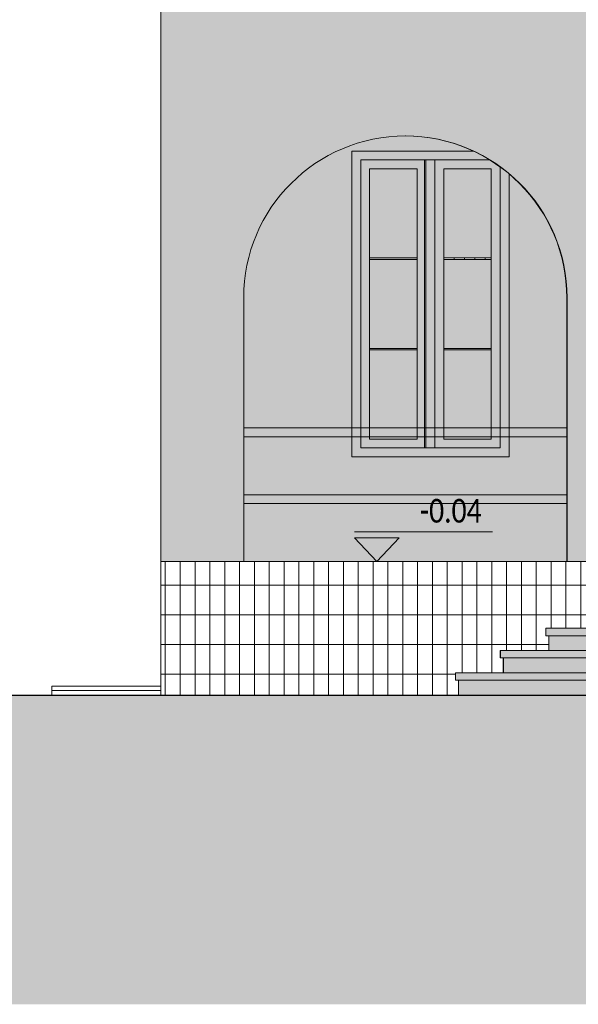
# Model space of a CAD drawing. Header units: centimetres. Extents: x 72434 to 107032, y 4980 to 7950.
# Tile 2 of 256: x 73192 to 73569, y 5764 to 6428. Entities that reach past the tile are written whole.
import ezdxf

# ---------------------------------------------------------------- set-up
doc = ezdxf.new("R2010")
doc.units = ezdxf.units.CM
for name, color, linetype, lineweight in [('A-FLOR', 7, 'Continuous', 9), ('A-FLOR-PATT', 7, 'Continuous', 9), ('A-GLAZ', 7, 'Continuous', 9), ('A-WALL', 7, 'Continuous', 9), ('C-TOPO', 7, 'Continuous', 9), ('G-ANNO-DIMS', 7, 'Continuous', 9), ('Papa', 251, 'Continuous', 9), ('Tynk Szary', 253, 'Continuous', 9)]:
    doc.layers.add(name, color=color, linetype=linetype, lineweight=lineweight)
for name, color, linetype, lineweight, true_color in [('Stolarka okienna', 7, 'Continuous', 9, 0x513514), ('Szyby', 7, 'Continuous', 9, 0xcce4df), ('Tynk Zółty', 7, 'Continuous', 9, 0xfada9d)]:
    doc.layers.add(name, color=color, linetype=linetype, lineweight=lineweight, true_color=true_color)
doc.styles.add('Calibri', font='calibri.ttf', dxfattribs={"width": 0.8, "height": 16})

# ---------------------------------------------------------------- blocks, each defined once
blk = doc.blocks.new('BT_okno_podwójne - 106x206-2640742-Elewacja EN')
at = {"layer": 'A-GLAZ'}
for p, q in [((58.87755105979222, 272.4999999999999), (58.87755105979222, 66.5)), ((64.87753275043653, 266.4999999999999), (151.7086905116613, 266.4999999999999)), ((64.87753275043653, 72.49999999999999), (64.87753275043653, 266.4999999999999)), ((64.88494409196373, 72.5), (64.88494409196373, 266.4999999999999)), ((107.8848128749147, 266.4999999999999), (107.8848128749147, 72.49999999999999)), ((107.8971651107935, 266.4999999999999), (107.8971651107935, 72.49999999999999)), ((108.8773984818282, 266.5), (108.8773984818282, 72.49999999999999)), ((114.8773801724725, 266.5), (108.8773984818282, 266.5)), ((114.8773801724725, 72.49999999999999), (114.8773801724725, 266.5)), ((114.8847915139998, 72.49999999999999), (114.8847915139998, 266.4999999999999)), ((70.8849257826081, 260.4999999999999), (102.8848281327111, 260.4999999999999)), ((70.8849257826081, 260.4999999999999), (70.8849257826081, 78.5)), ((102.8848281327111, 78.5), (102.8848281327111, 260.4999999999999)), ((120.8847732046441, 260.4999999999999), (152.8846755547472, 260.4999999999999)), ((120.8847732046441, 260.4999999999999), (120.8847732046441, 78.5)), ((152.8846755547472, 78.5), (152.8846755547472, 260.4999999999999)), ((158.8772459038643, 261.8446553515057), (158.8772459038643, 72.49999999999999)), ((70.8849257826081, 78.5), (102.8848281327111, 78.5)), ((120.8847732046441, 78.5), (152.8846755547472, 78.5)), ((158.8772459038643, 72.49999999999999), (64.87753275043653, 72.49999999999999)), ((114.8773801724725, 72.5), (108.8773984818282, 72.5))]:
    blk.add_line(p, q, dxfattribs=at)
blk = doc.blocks.new('Rzędne punktów - BT_trójkąt wykończone-419900-Elewacja EN')
at = {"layer": 'G-ANNO-DIMS', "color": 253, "true_color": 0xaaaaaa}
for p, q in [((60.80342618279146, 16.00000000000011), (153.8034261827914, 16.00000000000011)), ((60.80342618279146, 12.00000000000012), (90.80342618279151, 12.00000000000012)), ((75.80342618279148, -3.999999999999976), (60.80342618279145, 12.00000000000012)), ((75.80342618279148, -3.999999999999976), (90.80342618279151, 12.00000000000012))]:
    blk.add_line(p, q, dxfattribs=at)

msp = doc.modelspace()

# ---------------------------------------------------------------- hatches: boundary and pattern name
at = {"layer": 'A-FLOR-PATT', "true_color": 0x787878}
h = msp.add_hatch(dxfattribs=at)
h.set_pattern_fill('FP_1', color=8, style=0, pattern_type=2)
h.set_pattern_definition([(0, (76000.4363087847, 6066.568284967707), (0, 20), []), (90, (76000.4363087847, 6066.568284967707), (-10, 6.123233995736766e-16), [])])
h.paths.add_polyline_path([(73287.30491666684, 5972.568284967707), (73487.9846265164, 5972.568284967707), (73487.9846265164, 5982.568284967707), (73485.9629454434, 5982.568284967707), (73485.9629454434, 5987.568284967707), (73518.17684318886, 5987.568284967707), (73518.17684318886, 5997.568284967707), (73516.17684944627, 5997.568284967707), (73516.2781865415, 6002.568284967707), (73548.81701658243, 6002.568284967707), (73548.81701658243, 6012.568284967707), (73546.81702283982, 6012.568284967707), (73546.88889430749, 6017.568284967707), (73579.33906765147, 6017.568284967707), (73579.33906765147, 6027.568284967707), (73576.33752131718, 6027.568284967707), (73576.33752131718, 6032.568284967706), (73607.95309490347, 6032.568284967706), (73607.95309490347, 6042.568284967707), (73605.95310116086, 6042.568284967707), (73605.96442923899, 6047.568284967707), (73617.01167392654, 6047.568284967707), (73617.01167392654, 6062.568284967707), (73287.30482185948, 6062.568284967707), (73287.30482185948, 6009.180206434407)], flags=0)
at = {"layer": 'C-TOPO'}
h = msp.add_hatch(dxfattribs=at)
h.set_pattern_fill('FP_4', color=256, style=0, pattern_type=2)
h.set_pattern_definition([(45, (76001.0383087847, 6066.568284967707), (0, 44.90128060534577), [31.75, -31.75]), (45, (75992.6193087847, 6074.987284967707), (0, 44.90128060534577), [31.75, -31.75]), (45, (75984.2003087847, 6083.406284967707), (0, 44.90128060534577), [31.75, -31.75]), (135, (75984.2003087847, 6089.019284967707), (-44.90128060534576, 3.552713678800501e-15), [31.75, -31.75]), (135, (75992.6193087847, 6097.438284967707), (-44.90128060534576, 3.552713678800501e-15), [31.75, -31.75]), (135, (76001.0383087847, 6105.857284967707), (-44.90128060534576, 3.552713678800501e-15), [31.75, -31.75])])
h.paths.add_polyline_path([(76288.53721297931, 5764.24541370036), (76303.39719801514, 5764.24541370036), (76303.39719801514, 5944.994920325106), (76288.53721297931, 5944.796147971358), (76246.65051115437, 5945.807014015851), (76025.23406838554, 5949.965000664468), (75622.74433567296, 5955.260502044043), (75598.7385284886, 5955.094171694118), (74352.01957450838, 5955.084864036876), (74310.75207286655, 5955.498546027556), (74310.4035629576, 5956.198140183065), (74302.84410067, 5956.97217589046), (74197.55183238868, 5961.208868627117), (73974.28469093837, 5971.940959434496), (73921.7888851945, 5972.568284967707), (73109.53948631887, 5972.568284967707), (73020.90703355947, 5971.065463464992), (72934.04461301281, 5972.357887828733), (72934.04461301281, 5764.24541370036), (76268.5421901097, 5764.24541370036)], flags=0)
at = {"layer": 'Papa', "true_color": 0xbc0000}
h = msp.add_hatch(color=12, dxfattribs=at)
h.dxf.hatch_style = 1
h.paths.add_polyline_path([(73343.26345562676, 6146.568284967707), (73343.26345562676, 6152.568284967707), (73561.05984139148, 6152.568284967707), (73561.05984139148, 6146.568284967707)])
h = msp.add_hatch(color=12, dxfattribs=at)
h.dxf.hatch_style = 1
h.paths.add_polyline_path([(73343.26345562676, 6101.568284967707), (73343.26345562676, 6107.568284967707), (73561.05984139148, 6107.568284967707), (73561.05984139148, 6101.568284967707)])
at = {"layer": 'Stolarka okienna'}
h = msp.add_hatch(color=29, dxfattribs=at)
h.dxf.hatch_style = 1
edge = h.paths.add_edge_path()
edge.add_line((73416.1208598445, 6133.068284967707), (73416.1208598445, 6339.068284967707))
edge.add_line((73416.1208598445, 6339.068284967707), (73497.83304456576, 6339.068284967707))
edge.add_line((73497.83304456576, 6339.068284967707), (73497.86353600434, 6339.134129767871))
edge.add_ellipse((73452.060551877, 6240.224780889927), major_axis=(-1.30810484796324e-08, -109.0000000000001), ratio=0.9999934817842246, start_angle=508.5012356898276, end_angle=515.1519261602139, ccw=False)
edge.add_line((73509.01051983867, 6333.163787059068), (73508.95199929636, 6333.068284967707))
edge.add_line((73508.95199929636, 6333.068284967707), (73422.12084153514, 6333.068284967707))
edge.add_line((73422.12084153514, 6333.068284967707), (73422.12084153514, 6139.068284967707))
edge.add_line((73422.12084153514, 6139.068284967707), (73516.12055468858, 6139.068284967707))
edge.add_line((73516.12055468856, 6139.068284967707), (73516.12055468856, 6328.412940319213))
edge.add_line((73516.12055468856, 6328.412940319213), (73516.12085414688, 6328.41335256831))
edge.add_ellipse((73452.060551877, 6240.224780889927), major_axis=(-1.30810484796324e-08, -109.0000000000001), ratio=0.9999934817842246, start_angle=499.9696004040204, end_angle=504.00511501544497, ccw=False)
edge.add_line((73522.16823673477, 6323.686439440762), (73522.08347967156, 6323.585538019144))
edge.add_line((73522.08347967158, 6323.585538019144), (73522.08347967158, 6133.068284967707))
edge.add_line((73522.08347967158, 6133.068284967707), (73416.1208598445, 6133.068284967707))
h = msp.add_hatch(color=29, dxfattribs=at)
h.dxf.hatch_style = 1
h.paths.add_polyline_path([(73422.12825287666, 6139.068284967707), (73422.12825287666, 6333.068284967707), (73465.12812165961, 6333.068284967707), (73465.12812165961, 6139.068284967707)])
h.paths.add_polyline_path([(73428.12823456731, 6145.068284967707), (73460.12813691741, 6145.068284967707), (73460.12813691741, 6327.068284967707), (73428.12823456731, 6327.068284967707)], flags=16)
h = msp.add_hatch(color=29, dxfattribs=at)
h.dxf.hatch_style = 1
h.paths.add_polyline_path([(73465.1404738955, 6139.068284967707), (73465.1404738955, 6333.068284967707), (73466.12070726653, 6333.068284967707), (73466.12070726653, 6139.068284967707)])
h = msp.add_hatch(color=29, dxfattribs=at)
h.dxf.hatch_style = 1
h.paths.add_polyline_path([(73466.12070726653, 6139.068284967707), (73466.12070726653, 6333.068284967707), (73472.12068895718, 6333.068284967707), (73472.12068895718, 6139.068284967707)])
h = msp.add_hatch(color=29, dxfattribs=at)
h.dxf.hatch_style = 1
edge = h.paths.add_edge_path()
edge.add_line((73472.12810029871, 6139.068284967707), (73472.12810029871, 6333.068284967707))
edge.add_line((73472.12810029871, 6333.068284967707), (73508.95199929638, 6333.068284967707))
edge.add_line((73508.95199929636, 6333.068284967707), (73509.01051983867, 6333.163787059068))
edge.add_ellipse((73452.060551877, 6240.224780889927), major_axis=(-1.30810484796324e-08, -109.0000000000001), ratio=0.9999934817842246, start_angle=504.00511501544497, end_angle=508.5012356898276, ccw=False)
edge.add_line((73516.1208541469, 6328.413352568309), (73516.12055468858, 6328.412940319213))
edge.add_line((73516.12055468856, 6328.412940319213), (73516.12055468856, 6139.068284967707))
edge.add_line((73516.12055468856, 6139.068284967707), (73472.1281002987, 6139.068284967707))
h.paths.add_polyline_path([(73478.12808198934, 6145.068284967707), (73510.12798433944, 6145.068284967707), (73510.12798433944, 6327.068284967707), (73478.12808198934, 6327.068284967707)], flags=16)
h = msp.add_hatch(color=29, dxfattribs=at)
h.dxf.hatch_style = 1
h.paths.add_polyline_path([(73428.12823456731, 6266.068284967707), (73460.12813691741, 6266.068284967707), (73460.12813691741, 6267.068284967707), (73428.12823456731, 6267.068284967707)])
h = msp.add_hatch(dxfattribs=at)
h.set_pattern_fill('ANGLE', color=29)
h.set_pattern_definition([(0, (73478.12808198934, 6266.068284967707), (0, 6.985), [5.08, -1.905]), (90, (73478.12808198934, 6266.068284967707), (-6.985, 4.277078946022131e-16), [5.08, -1.905])])
h.paths.add_polyline_path([(73478.12808198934, 6266.068284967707), (73510.12798433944, 6266.068284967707), (73510.12798433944, 6267.068284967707), (73478.12808198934, 6267.068284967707)])
h = msp.add_hatch(color=29, dxfattribs=at)
h.dxf.hatch_style = 1
h.paths.add_polyline_path([(73478.12808198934, 6205.068284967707), (73510.12798433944, 6205.068284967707), (73510.12798433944, 6206.068284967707), (73478.12808198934, 6206.068284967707)])
h.paths.add_polyline_path([(73428.12823456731, 6205.068284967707), (73460.12813691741, 6205.068284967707), (73460.12813691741, 6206.068284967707), (73428.12823456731, 6206.068284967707)])
at = {"layer": 'Szyby'}
h = msp.add_hatch(color=256, dxfattribs=at)
h.dxf.hatch_style = 1
h.paths.add_polyline_path([(73478.12808198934, 6267.068284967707), (73510.12798433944, 6267.068284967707), (73510.12798433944, 6327.068284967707), (73478.12808198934, 6327.068284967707)])
h.paths.add_polyline_path([(73428.12823456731, 6267.068284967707), (73460.12813691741, 6267.068284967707), (73460.12813691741, 6327.068284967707), (73428.12823456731, 6327.068284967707)])
h.paths.add_polyline_path([(73478.12808198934, 6145.068284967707), (73510.12798433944, 6145.068284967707), (73510.12798433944, 6205.068284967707), (73478.12808198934, 6205.068284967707)])
h.paths.add_polyline_path([(73428.12823456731, 6145.068284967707), (73460.12813691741, 6145.068284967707), (73460.12813691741, 6205.068284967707), (73428.12823456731, 6205.068284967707)])
h.paths.add_polyline_path([(73428.12823456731, 6206.068284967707), (73460.12813691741, 6206.068284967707), (73460.12813691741, 6266.068284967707), (73428.12823456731, 6266.068284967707)])
h.paths.add_polyline_path([(73478.12808198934, 6206.068284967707), (73510.12798433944, 6206.068284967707), (73510.12798433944, 6266.068284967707), (73478.12808198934, 6266.068284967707)])
at = {"layer": 'Tynk Szary'}
h = msp.add_hatch(color=256, dxfattribs=at)
h.dxf.hatch_style = 1
h.paths.add_polyline_path([(73487.98462751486, 5972.568284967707), (73487.98462751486, 5982.568284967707), (73958.20953529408, 5982.568284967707), (73958.20951748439, 5972.568281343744), (73921.78875029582, 5972.568281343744), (73508.44936639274, 5972.568281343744), (73506.66938686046, 5972.568281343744), (73487.98462751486, 5972.568281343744)])
h.paths.add_polyline_path([(73518.27616571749, 5987.568284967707), (73518.27616571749, 5997.568284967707), (73927.5299128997, 5997.568284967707), (73927.5299128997, 5987.568284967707)])
h.paths.add_polyline_path([(73548.88686870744, 6002.568284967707), (73548.88686870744, 6012.568284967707), (73897.42745641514, 6012.568284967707), (73897.42745641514, 6002.568284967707)])
h.paths.add_polyline_path([(73580.7366980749, 6017.568284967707), (73580.7366980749, 6027.568284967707), (73867.36370924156, 6027.568284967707), (73867.36370924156, 6017.568284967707)])
h.paths.add_polyline_path([(73485.9629454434, 5982.568284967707), (73485.9629454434, 5987.568284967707), (73960.18110757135, 5987.568284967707), (73960.18110757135, 5982.568284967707)])
h.paths.add_polyline_path([(73607.96164287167, 6032.568284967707), (73607.96164287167, 6042.568284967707), (73838.45206971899, 6042.568284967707), (73838.45206971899, 6032.568284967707)])
h.paths.add_polyline_path([(73617.01167392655, 6047.568284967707), (73617.01167392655, 6057.568284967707), (73830.93574883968, 6057.568284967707), (73830.93574883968, 6047.568284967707)])
h.paths.add_polyline_path([(73516.2781865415, 5997.568284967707), (73516.2781865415, 6002.568284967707), (73929.46953276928, 6002.568284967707), (73929.46953276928, 5997.568284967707)])
h.paths.add_polyline_path([(73546.88889430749, 6012.568284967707), (73546.88889430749, 6017.568284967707), (73899.38187958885, 6017.568284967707), (73899.38187958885, 6012.568284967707)])
h.paths.add_polyline_path([(73577.80722060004, 6027.568284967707), (73577.80722060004, 6032.568284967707), (73870.30248198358, 6032.568284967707), (73870.30248198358, 6027.568284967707)])
h.paths.add_polyline_path([(73605.964429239, 6042.568284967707), (73605.964429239, 6047.568284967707), (73840.45482165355, 6047.568284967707), (73840.45482165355, 6042.568284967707)])
h.paths.add_polyline_path([(73617.01167392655, 6062.568284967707), (73830.9465806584, 6062.568284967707), (73830.9465806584, 6057.568284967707), (73617.01167392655, 6057.568284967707)])
h.paths.add_polyline_path([(73579.33906765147, 6017.568284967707), (73580.7366980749, 6017.568284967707), (73580.7366980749, 6027.568284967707), (73579.33906765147, 6027.568284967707)])
h.paths.add_polyline_path([(73576.3375213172, 6027.568284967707), (73577.80722060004, 6027.568284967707), (73577.80722060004, 6032.568284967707), (73576.3375213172, 6032.568284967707)])
at = {"layer": 'Tynk Zółty', "true_color": 0xfada9d}
h = msp.add_hatch(color=41, dxfattribs=at)
h.dxf.hatch_style = 1
edge = h.paths.add_edge_path()
edge.add_line((73287.30481919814, 6062.568284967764), (73287.3196460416, 6752.568284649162))
edge.add_line((73287.3196460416, 6752.568284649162), (73287.31987878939, 6752.568284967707))
edge.add_line((73287.31987878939, 6752.568284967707), (73287.31987878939, 6763.399719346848))
edge.add_line((73287.31987878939, 6763.399719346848), (73316.30489023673, 6763.399719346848))
edge.add_line((73316.30489023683, 6763.399719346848), (74121.90536203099, 6765.476917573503))
edge.add_line((74121.90536203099, 6765.476917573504), (74155.56174235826, 6765.476917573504))
edge.add_line((74155.56174235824, 6765.476917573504), (74155.56174235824, 6427.568284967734))
edge.add_line((74155.56174235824, 6427.568284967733), (74155.57588231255, 6427.568284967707))
edge.add_line((74155.57588231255, 6427.568284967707), (74155.57588231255, 6062.568284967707))
edge.add_line((74155.57588231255, 6062.568284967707), (74101.05632155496, 6062.568284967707))
edge.add_line((74101.05632155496, 6062.568284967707), (74101.05632155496, 6239.619042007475))
edge.add_line((74101.05632155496, 6239.619042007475), (74101.2585148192, 6239.619042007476))
edge.add_ellipse((73993.25921878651, 6239.619042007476), major_axis=(0, 108), ratio=0.9999934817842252, start_angle=270.0000000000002, end_angle=450.0000000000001)
edge.add_line((73885.25992275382, 6239.619042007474), (73885.25992275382, 6062.568284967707))
edge.add_line((73885.25992275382, 6062.568284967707), (73831.01027902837, 6062.568284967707))
edge.add_line((73831.01027636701, 6062.568284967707), (73831.01027636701, 6242.224780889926))
edge.add_ellipse((73724.01097381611, 6242.224780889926), major_axis=(0, 107), ratio=0.9999934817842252, start_angle=270.0000000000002, end_angle=450.0000000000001)
edge.add_line((73617.0116712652, 6242.224780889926), (73617.0116712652, 6062.568284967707))
edge.add_line((73617.0116712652, 6062.568284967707), (73561.26203465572, 6062.568284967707))
edge.add_line((73561.26203465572, 6062.568284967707), (73561.26203465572, 6240.224780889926))
edge.add_ellipse((73452.26274514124, 6240.224780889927), major_axis=(0, 109.0000000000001), ratio=0.9999934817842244, start_angle=270.0000000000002, end_angle=450.0000000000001)
edge.add_line((73343.26345562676, 6240.224780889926), (73343.26345562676, 6062.568284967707))
edge.add_line((73343.26345562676, 6062.568284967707), (73287.30482185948, 6062.568284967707))
h.paths.add_polyline_path([(73915.48369816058, 6541.568284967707), (74023.48299419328, 6541.568284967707), (74023.48299419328, 6686.568284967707), (73915.48369816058, 6686.568284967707)], flags=16)
h.paths.add_polyline_path([(73920.41867487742, 6546.568284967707), (74018.41803609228, 6546.568284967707), (74018.41803609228, 6681.568284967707), (73920.41867487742, 6681.568284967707)], flags=0)
h.paths.add_polyline_path([(73976.90928011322, 6636.568284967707), (74013.40904219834, 6636.568284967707), (74013.40904219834, 6676.568284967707), (73976.90928011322, 6676.568284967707)], flags=0)
h.paths.add_polyline_path([(73925.40961580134, 6636.568284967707), (73961.90937788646, 6636.568284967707), (73961.90937788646, 6676.568284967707), (73925.40961580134, 6676.568284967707)], flags=0)
h.paths.add_polyline_path([(73976.90928011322, 6596.568284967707), (74013.40904219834, 6596.568284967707), (74013.40904219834, 6634.568284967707), (73976.90928011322, 6634.568284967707)], flags=0)
h.paths.add_polyline_path([(73925.40961580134, 6596.568284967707), (73961.90937788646, 6596.568284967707), (73961.90937788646, 6634.568284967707), (73925.40961580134, 6634.568284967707)], flags=0)
h.paths.add_polyline_path([(73976.90928011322, 6556.568284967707), (74013.40904219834, 6556.568284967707), (74013.40904219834, 6594.568284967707), (73976.90928011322, 6594.568284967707)], flags=0)
h.paths.add_polyline_path([(73925.40961580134, 6556.568284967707), (73961.90937788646, 6556.568284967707), (73961.90937788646, 6594.568284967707), (73925.40961580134, 6594.568284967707)], flags=0)
h.paths.add_polyline_path([(73664.50890478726, 6541.568284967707), (73772.50820081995, 6541.568284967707), (73772.50820081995, 6686.568284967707), (73664.50890478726, 6686.568284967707)], flags=16)
h.paths.add_polyline_path([(73669.4438815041, 6546.568284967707), (73767.44324271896, 6546.568284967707), (73767.44324271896, 6681.568284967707), (73669.4438815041, 6681.568284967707)], flags=0)
h.paths.add_polyline_path([(73725.9344867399, 6636.568284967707), (73762.43424882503, 6636.568284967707), (73762.43424882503, 6676.568284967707), (73725.9344867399, 6676.568284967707)], flags=0)
h.paths.add_polyline_path([(73674.43482242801, 6636.568284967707), (73710.93458451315, 6636.568284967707), (73710.93458451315, 6676.568284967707), (73674.43482242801, 6676.568284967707)], flags=0)
h.paths.add_polyline_path([(73725.9344867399, 6596.568284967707), (73762.43424882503, 6596.568284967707), (73762.43424882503, 6634.568284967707), (73725.9344867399, 6634.568284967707)], flags=0)
h.paths.add_polyline_path([(73674.43482242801, 6596.568284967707), (73710.93458451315, 6596.568284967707), (73710.93458451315, 6634.568284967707), (73674.43482242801, 6634.568284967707)], flags=0)
h.paths.add_polyline_path([(73725.9344867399, 6556.568284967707), (73762.43424882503, 6556.568284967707), (73762.43424882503, 6594.568284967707), (73725.9344867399, 6594.568284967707)], flags=0)
h.paths.add_polyline_path([(73674.43482242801, 6556.568284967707), (73710.93458451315, 6556.568284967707), (73710.93458451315, 6594.568284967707), (73674.43482242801, 6594.568284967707)], flags=0)
h.paths.add_polyline_path([(73416.51052130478, 6541.568284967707), (73524.50981733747, 6541.568284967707), (73524.50981733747, 6686.568284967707), (73416.51052130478, 6686.568284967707)], flags=16)
h.paths.add_polyline_path([(73421.44549802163, 6546.568284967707), (73519.44485923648, 6546.568284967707), (73519.44485923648, 6681.568284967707), (73421.44549802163, 6681.568284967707)], flags=0)
h.paths.add_polyline_path([(73426.43643894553, 6636.568284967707), (73462.93620103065, 6636.568284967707), (73462.93620103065, 6676.568284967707), (73426.43643894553, 6676.568284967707)], flags=0)
h.paths.add_polyline_path([(73477.93610325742, 6636.568284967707), (73514.43586534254, 6636.568284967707), (73514.43586534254, 6676.568284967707), (73477.93610325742, 6676.568284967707)], flags=0)
h.paths.add_polyline_path([(73426.43643894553, 6596.568284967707), (73462.93620103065, 6596.568284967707), (73462.93620103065, 6634.568284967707), (73426.43643894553, 6634.568284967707)], flags=0)
h.paths.add_polyline_path([(73426.43643894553, 6556.568284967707), (73462.93620103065, 6556.568284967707), (73462.93620103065, 6594.568284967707), (73426.43643894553, 6594.568284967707)], flags=0)
h.paths.add_polyline_path([(73477.93610325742, 6596.568284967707), (73514.43586534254, 6596.568284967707), (73514.43586534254, 6634.568284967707), (73477.93610325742, 6634.568284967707)], flags=0)
h.paths.add_polyline_path([(73477.93610325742, 6556.568284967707), (73514.43586534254, 6556.568284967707), (73514.43586534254, 6594.568284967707), (73477.93610325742, 6594.568284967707)], flags=0)
edge = h.paths.add_edge_path(flags=16)
edge.add_line((73797.22075923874, 6320.068284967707), (73797.42295250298, 6320.068284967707))
edge.add_ellipse((73724.01097381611, 6242.224780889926), major_axis=(0, -107), ratio=0.9999934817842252, start_angle=492.2745732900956, end_angle=496.6780012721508, ccw=False)
edge.add_line((73803.18293474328, 6314.201991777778), (73803.18293474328, 6313.978955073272))
edge.add_ellipse((73723.80878055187, 6242.224780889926), major_axis=(1.308104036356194e-08, 107), ratio=0.9999934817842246, start_angle=312.1133713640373, end_angle=316.6780012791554)
h = msp.add_hatch(color=41, dxfattribs=at)
h.dxf.hatch_style = 1
edge = h.paths.add_edge_path()
edge.add_ellipse((73452.26274514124, 6240.224780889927), major_axis=(0, -109.0000000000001), ratio=0.9999934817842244, start_angle=540.0530444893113, end_angle=628.1126216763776, ccw=False)
edge.add_ellipse((73452.060551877, 6240.224780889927), major_axis=(-1.30810484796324e-08, -109.0000000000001), ratio=0.9999934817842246, start_angle=515.1519261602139, end_angle=539.9467610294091, ccw=False)
edge.add_line((73497.86353600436, 6339.134129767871), (73497.83304456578, 6339.068284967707))
edge.add_line((73497.83304456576, 6339.068284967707), (73416.08380313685, 6339.068284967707))
edge.add_line((73416.08380313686, 6339.068284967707), (73416.08380313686, 6133.068284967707))
edge.add_line((73416.08380313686, 6133.068284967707), (73522.08347967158, 6133.068284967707))
edge.add_line((73522.08347967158, 6133.068284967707), (73522.08347967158, 6323.585538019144))
edge.add_line((73522.08347967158, 6323.585538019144), (73522.16823673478, 6323.686439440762))
edge.add_ellipse((73452.060551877, 6240.224780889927), major_axis=(-1.30810484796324e-08, -109.0000000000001), ratio=0.9999934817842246, start_angle=450.00000000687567, end_angle=499.9696004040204, ccw=False)
edge.add_line((73561.05984139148, 6240.224780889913), (73561.05984139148, 6062.568284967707))
edge.add_line((73561.05984139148, 6062.568284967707), (73343.45137151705, 6062.568284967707))
edge.add_line((73343.45137151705, 6062.568284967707), (73343.45137151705, 6243.810453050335))
edge.add_line((73343.45137151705, 6243.810453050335), (73343.32258823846, 6243.814696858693))

# ---------------------------------------------------------------- linework, layer by layer
at = {"layer": 'A-FLOR'}
for p, q in [((73287.30482185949, 6062.568284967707), (74155.9495161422, 6062.568284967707)), ((73287.30482185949, 6062.568284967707), (73287.30482185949, 5972.568284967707)), ((73546.81702283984, 6017.568284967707), (73901.01588643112, 6017.568284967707)), ((73546.81702283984, 6017.568284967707), (73546.81702283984, 6012.568284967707)), ((73546.88889430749, 6017.568284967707), (73546.88889430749, 6012.568284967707)), ((73901.01588643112, 6012.568284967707), (73546.81702283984, 6012.568284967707)), ((73548.81701658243, 6012.568284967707), (73548.81701658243, 6002.568284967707)), ((73548.88686870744, 6012.568284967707), (73548.88686870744, 6002.568284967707)), ((73516.17684944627, 6002.568284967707), (73932.56339463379, 6002.568284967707)), ((73516.17684944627, 5997.568284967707), (73516.17684944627, 6002.568284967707)), ((73932.56339463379, 5997.568284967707), (73516.17684944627, 5997.568284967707)), ((73516.2781865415, 6002.568284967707), (73516.2781865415, 5997.568284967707)), ((73518.17684318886, 5987.568284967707), (73518.17684318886, 5997.568284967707)), ((73518.27616571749, 5997.568284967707), (73518.27616571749, 5987.568284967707)), ((73485.9629454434, 5987.568284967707), (73962.05807769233, 5987.568284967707)), ((73485.9629454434, 5987.568284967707), (73485.9629454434, 5982.568284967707)), ((73213.88992018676, 5978.568284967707), (73287.30482185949, 5978.568284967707)), ((73213.88992018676, 5975.568284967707), (73213.88992018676, 5978.568284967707)), ((73214.05103063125, 5978.568284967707), (73214.05103063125, 5975.568284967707)), ((73962.05807769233, 5982.568284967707), (73485.9629454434, 5982.568284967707)), ((73487.98462751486, 5982.568284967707), (73487.98462751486, 5972.568284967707))]:
    msp.add_line(p, q, dxfattribs=at)
at = {"layer": 'A-GLAZ'}
for points in [[(73428.12823456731, 6267.068284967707), (73460.12813691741, 6267.068284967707)], [(73428.12823456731, 6266.068284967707), (73460.12813691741, 6266.068284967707)], [(73478.12808198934, 6267.068284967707), (73510.12798433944, 6267.068284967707)], [(73478.12808198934, 6266.068284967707), (73510.12798433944, 6266.068284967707)], [(73428.12823456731, 6206.068284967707), (73460.12813691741, 6206.068284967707)], [(73428.12823456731, 6205.068284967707), (73460.12813691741, 6205.068284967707)], [(73478.12808198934, 6206.068284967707), (73510.12798433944, 6206.068284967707)], [(73478.12808198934, 6205.068284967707), (73510.12798433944, 6205.068284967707)]]:
    msp.add_lwpolyline(points, dxfattribs=at)
at = {"layer": 'A-WALL'}
for p, q in [((73287.30481919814, 6427.568284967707), (73287.30481919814, 6062.568284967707)), ((73416.08380313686, 6133.068284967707), (73416.08380313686, 6339.068284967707)), ((73416.08380313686, 6339.068284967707), (73497.83304456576, 6339.068284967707)), ((73522.08347967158, 6323.585538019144), (73522.08347967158, 6133.068284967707)), ((73343.45137151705, 6243.810453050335), (73343.45137151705, 6062.568284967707)), ((73343.26345562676, 6062.568284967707), (73343.26345562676, 6240.224780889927)), ((73561.05984139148, 6062.568284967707), (73561.05984139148, 6240.224780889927)), ((73561.26203465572, 6240.224780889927), (73561.26203465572, 6062.568284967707)), ((73522.08347967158, 6133.068284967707), (73416.08380313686, 6133.068284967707)), ((73287.30481919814, 6062.568284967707), (73287.30482185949, 6062.568284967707)), ((73213.88992018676, 5972.568284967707), (73213.88992018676, 5975.568284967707)), ((73287.30482185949, 5975.568284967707), (73213.88992018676, 5975.568284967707)), ((73214.05103063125, 5972.568284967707), (73214.05103063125, 5975.568284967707))]:
    msp.add_line(p, q, dxfattribs=at)
for points in [[(73343.45137151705, 6152.568284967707), (73561.05984139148, 6152.568284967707)], [(73343.45137151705, 6146.568284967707), (73561.05984139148, 6146.568284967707)], [(73343.45137151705, 6107.568284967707), (73561.05984139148, 6107.568284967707)], [(73343.45137151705, 6101.568284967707), (73561.05984139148, 6101.568284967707)]]:
    msp.add_lwpolyline(points, dxfattribs=at)
for centre, major_axis, ratio, start_param, end_param in [((73452.26274514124, 6240.224780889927), (0, 109.0000000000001), 0.9999934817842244, 4.712388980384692, 7.853981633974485), ((73452.060551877, 6240.224780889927), (1.30810484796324e-08, 109.0000000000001), 0.9999934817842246, 4.712388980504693, 6.282256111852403)]:
    msp.add_ellipse(centre, major_axis=major_axis, ratio=ratio, start_param=start_param, end_param=end_param, dxfattribs=at)
at = {"layer": 'C-TOPO'}
for p, q in [((73381.17944130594, 5972.568281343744), (73109.53937080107, 5972.568281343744)), ((73381.17944130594, 5972.568281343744), (73506.66938686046, 5972.568281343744)), ((73506.66938686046, 5972.568281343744), (73508.44936639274, 5972.568281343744)), ((73921.78875029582, 5972.568281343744), (73508.44936639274, 5972.568281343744))]:
    msp.add_line(p, q, dxfattribs=at)
at = {"layer": 'C-TOPO', "lineweight": 25}
for p, q in [((73109.53948631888, 5972.568284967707), (73381.1798145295, 5972.568284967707)), ((73381.1798145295, 5972.568284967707), (73506.66930068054, 5972.568284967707)), ((73506.66930068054, 5972.568284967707), (73508.44934332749, 5972.568284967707)), ((73508.44934332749, 5972.568284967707), (73921.78875029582, 5972.568284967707))]:
    msp.add_line(p, q, dxfattribs=at)
at = {"layer": 'Stolarka okienna', "color": 254, "true_color": 0xfce4b5}
msp.add_lwpolyline([(73287.31987878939, 6763.399719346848), (73287.30481919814, 6062.568284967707), (73343.26345562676, 6062.568284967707)], dxfattribs=at)

# ---------------------------------------------------------------- block references
at = {"layer": 'A-GLAZ'}
msp.add_blockref('BT_okno_podwójne - 106x206-2640742-Elewacja EN', (73357.2433087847, 6066.568284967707), dxfattribs=at)
at = {"layer": 'G-ANNO-DIMS', "color": 253, "true_color": 0xaaaaaa}
msp.add_blockref('Rzędne punktów - BT_trójkąt wykończone-419900-Elewacja EN', (73357.2433087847, 6066.568284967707), dxfattribs=at)

# ---------------------------------------------------------------- texts
at = {"layer": 'G-ANNO-DIMS', "color": 253, "true_color": 0xaaaaaa, "insert": (73462.13776766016, 6104.744538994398), "char_height": 16, "width": 50.18152153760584, "attachment_point": 1, "line_spacing_factor": 1.158047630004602, "style": 'Calibri'}
msp.add_mtext('-0.04', dxfattribs=at)

doc.saveas('drawing.dxf')
